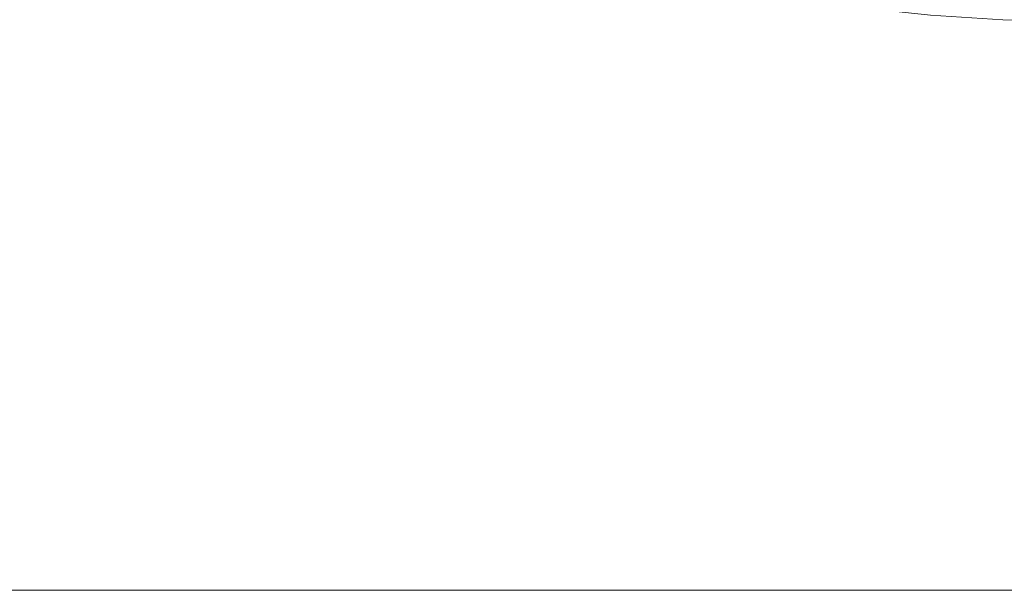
# Model space of a CAD drawing. Header units: centimetres. Extents: x -25.9 to 27.4, y -28.2 to -26.4.
# Tile 56 of 199: x -8.014 to -7.841, y -28.06 to -27.96. Entities that reach past the tile are written whole.
import ezdxf

# ---------------------------------------------------------------- set-up
doc = ezdxf.new("R2010")
doc.units = ezdxf.units.CM
doc.header["$LTSCALE"] = 2.54
doc.layers.add('Lucido design-1', color=7, linetype='Continuous')

# ---------------------------------------------------------------- blocks, each defined once
blk = doc.blocks.new('Gruppo-4-1')
at = {"color": 7, "linetype": 'Continuous', "lineweight": 9}
blk.add_3dface([(-25.82856, -26.46, 540.52003), (-25.82856, -28.06, 540.52003), (27.27144, -28.06, 540.52003), (27.27144, -26.46, 540.52003)], dxfattribs=at)
for points, invisible_edges in [([(-25.82856, -28.06, 539.72003), (-8.01703, -27.89341, 539.72003), (-8.00695, -27.9012, 539.72003)], 9), ([(-8.00695, -27.9012, 539.72003), (-7.99655, -27.90855, 539.72003), (-25.82856, -28.06, 539.72003)], 10), ([(-25.82856, -28.06, 539.72003), (-7.99655, -27.90855, 539.72003), (-7.98585, -27.91546, 539.72003)], 9), ([(-7.98585, -27.91546, 539.72003), (-7.97487, -27.9219, 539.72003), (-25.82856, -28.06, 539.72003)], 10), ([(-7.97487, -27.9219, 539.72003), (-7.96362, -27.92788, 539.72003), (-25.82856, -28.06, 539.72003)], 10), ([(-25.82856, -28.06, 539.72003), (-7.96362, -27.92788, 539.72003), (-7.95213, -27.93337, 539.72003)], 9), ([(-7.95213, -27.93337, 539.72003), (-7.94042, -27.93837, 539.72003), (-25.82856, -28.06, 539.72003)], 10), ([(-25.82856, -28.06, 539.72003), (-7.94042, -27.93837, 539.72003), (-7.9285, -27.94286, 539.72003)], 9), ([(-7.9285, -27.94286, 539.72003), (-7.91641, -27.94685, 539.72003), (-25.82856, -28.06, 539.72003)], 10), ([(-25.82856, -28.06, 539.72003), (-7.91641, -27.94685, 539.72003), (-7.90415, -27.95032, 539.72003)], 9), ([(-7.90415, -27.95032, 539.72003), (-7.89177, -27.95327, 539.72003), (-25.82856, -28.06, 539.72003)], 10), ([(-25.82856, -28.06, 539.72003), (-7.89177, -27.95327, 539.72003), (-7.87926, -27.95568, 539.72003)], 9), ([(-7.87926, -27.95568, 539.72003), (-7.86667, -27.95757, 539.72003), (-25.82856, -28.06, 539.72003)], 10), ([(-7.82856, -27.96, 539.72003), (-7.84129, -27.95973, 539.72003), (-7.84111, -27.95537, 539.72013), (-7.82856, -27.95564, 539.72013)], 6), ([(-25.82856, -28.06, 539.72003), (-7.86667, -27.95757, 539.72003), (-7.854, -27.95892, 539.72003)], 9), ([(-7.854, -27.95892, 539.72003), (-7.84129, -27.95973, 539.72003), (-25.82856, -28.06, 539.72003)], 10), ([(-25.82856, -28.06, 539.72003), (-7.84129, -27.95973, 539.72003), (-7.82856, -27.96, 539.72003)], 9), ([(-7.82856, -27.96, 539.72003), (9.27144, -27.96, 539.72003), (27.27144, -28.06, 539.72003), (-25.82856, -28.06, 539.72003)], 10), ([(27.27144, -28.06392, 540.51996), (27.27144, -28.06, 540.52003), (-25.82856, -28.06, 540.52003), (-25.82856, -28.06392, 540.51996)], 8), ([(-25.82856, -28.06197, 539.72005), (-25.82856, -28.06, 539.72003), (27.27144, -28.06, 539.72003), (27.27144, -28.06197, 539.72005)], 8)]:
    blk.add_3dface(points, dxfattribs=dict(at, invisible_edges=invisible_edges))

msp = doc.modelspace()

# ---------------------------------------------------------------- block references
at = {"layer": 'Lucido design-1', "color": 7}
msp.add_blockref('Gruppo-4-1', (0, 0), dxfattribs=at)

doc.saveas('drawing.dxf')
